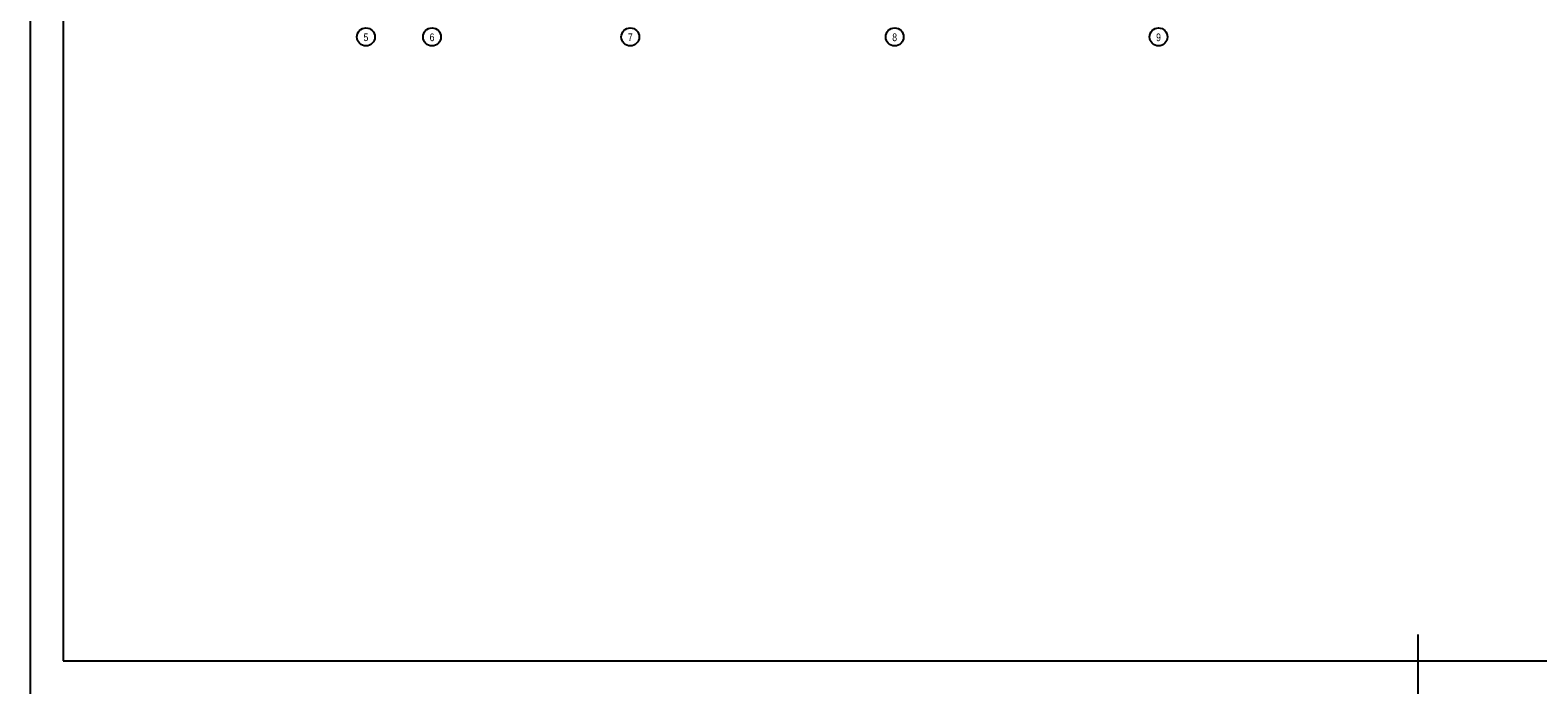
# Model space of a CAD drawing. Header units: millimetres. Extents: x 2886542 to 7567581, y -792623 to 134766.
# Tile 150 of 256: x 4614412 to 4648629, y -426332 to -411266. Entities that reach past the tile are written whole.
import ezdxf
from ezdxf.enums import TextEntityAlignment as Align

# ---------------------------------------------------------------- set-up
doc = ezdxf.new("R2010")
doc.units = ezdxf.units.MM
doc.layers.add('CKRASTR_POPIS', color=3, linetype='Continuous', lineweight=25)
doc.layers.add('Text obecně', color=7, linetype='Continuous', lineweight=25)
doc.layers.add('požárničina', color=10, linetype='Continuous')
doc.styles.add('ARIAL', font='arial.ttf')
doc.styles.add('DVERE', font='SIMPLEX.shx', dxfattribs={"width": 0.65})
doc.dimstyles.new('1_75', dxfattribs={"dimscale": 75, "dimtxt": 2.5, "dimasz": 2, "dimexe": 0.7, "dimexo": 0.625, "dimgap": 1, "dimtad": 1, "dimdec": 0, "dimrnd": 1, "dimtxsty": 'DVERE', "dimblk": 'OBLIQUE', "dimcen": 1.5, "dimclrd": 256, "dimclre": 256, "dimclrt": 4, "dimadec": 0, "dimazin": 0, "dimtm": 1e-09, "dimtfac": 1, "dimtdec": 0, "dimtix": 1, "dimtmove": 2, "dimatfit": 3, "dimldrblk": 'OBLIQUE', "dimfxl": 0, "dimarcsym": 0})

# ---------------------------------------------------------------- blocks, each defined once
blk = doc.blocks.new('_Oblique')
at = {"color": 0, "linetype": 'ByBlock', "lineweight": -2}
blk.add_line((-0.5, -0.5), (0.5, 0.5), dxfattribs=at)
blk = doc.blocks.new('*D5175')
at = {"layer": 'Defpoints', "color": 0, "linetype": 'Continuous', "lineweight": 50}
for p in [(4641157, -323053), (4643947, -323211), (4643947, -450521)]:
    blk.add_point(p, dxfattribs=at)
at = {"layer": 'požárničina', "color": 7, "linetype": 'Continuous', "lineweight": -2}
for p, q in [((4641157, -323147), (4641157, -323316)), ((4643947, -323399), (4643947, -323106))]:
    blk.add_line(p, q, dxfattribs=at)
at = {"layer": 'požárničina', "color": 7, "lineweight": -2}
blk.add_line((4641157, -323211), (4643947, -323211), dxfattribs=at)
at = {"layer": 'požárničina', "color": 7, "linetype": 'Continuous', "lineweight": -2, "xscale": 300, "yscale": 300, "zscale": 300, "rotation": 180}
blk.add_blockref('_Oblique', (4641157, -323211), dxfattribs=at)
at = {"layer": 'požárničina', "color": 7, "linetype": 'Continuous', "lineweight": -2, "xscale": 300, "yscale": 300, "zscale": 300}
blk.add_blockref('_Oblique', (4643947, -323211), dxfattribs=at)
at = {"layer": 'požárničina', "color": 7, "linetype": 'Continuous', "lineweight": 9, "insert": (4642552, -322874), "char_height": 375, "attachment_point": 5, "style": 'DVERE'}
blk.add_mtext('2790', dxfattribs=at)

msp = doc.modelspace()

# ---------------------------------------------------------------- linework, layer by layer
at = {"layer": 'CKRASTR_POPIS', "color": 0}
for centre in [(4622032.2, -411419.7), (4623532.2, -411419.7), (4628032.1, -411419.7), (4634032.2, -411419.7), (4640020.1, -411419.7)]:
    msp.add_circle(centre, 203.9, dxfattribs=at)
at = {"layer": 'Text obecně'}
for p, q in [((4614412.2, -381582.9), (4614412.2, -426331.9)), ((4615162.1, -382332.9), (4615162.1, -425581.9)), ((4615162.1, -382332.9), (4615162.1, -425581.9)), ((4615162.1, -382332.9), (4615162.1, -425581.9)), ((4645911.4, -426331.9), (4645911.4, -424982.7)), ((4615162.1, -425581.9), (4676660.7, -425581.9))]:
    msp.add_line(p, q, dxfattribs=at)

# ---------------------------------------------------------------- texts
at = {"layer": 'CKRASTR_POPIS', "color": 0, "style": 'ARIAL', "width": 0.8}
for s, p in [('5', (4622032.2, -411428.2)), ('6', (4623532.2, -411428.2)), ('7', (4628032.1, -411428.2)), ('8', (4634032.2, -411428.2)), ('9', (4640020.1, -411428.2))]:
    msp.add_text(s, height=175, dxfattribs=at).set_placement(p, align=Align.MIDDLE)

# ---------------------------------------------------------------- dimensions: what is measured, and where the dimension line sits
at = {"layer": 'požárničina', "color": 7, "linetype": 'Continuous', "lineweight": 9}
dim = msp.add_linear_dim(base=(4643947.2, -323211.3), p1=(4641157.2, -323053), p2=(4643947.2, -450520.6), dimstyle='1_75', override={"dimscale": 150, "dimclrd": 7, "dimclre": 7, "dimclrt": 7, "dimfxl": 1.25, "dimfxlon": 1, "dimtfill": 1, "dimtfillclr": 256}, dxfattribs=at)
dim.commit()
dim.dimension.update_dxf_attribs({"geometry": '*D5175', "text_midpoint": (4642552.2, -322873.8)})

doc.saveas('drawing.dxf')
